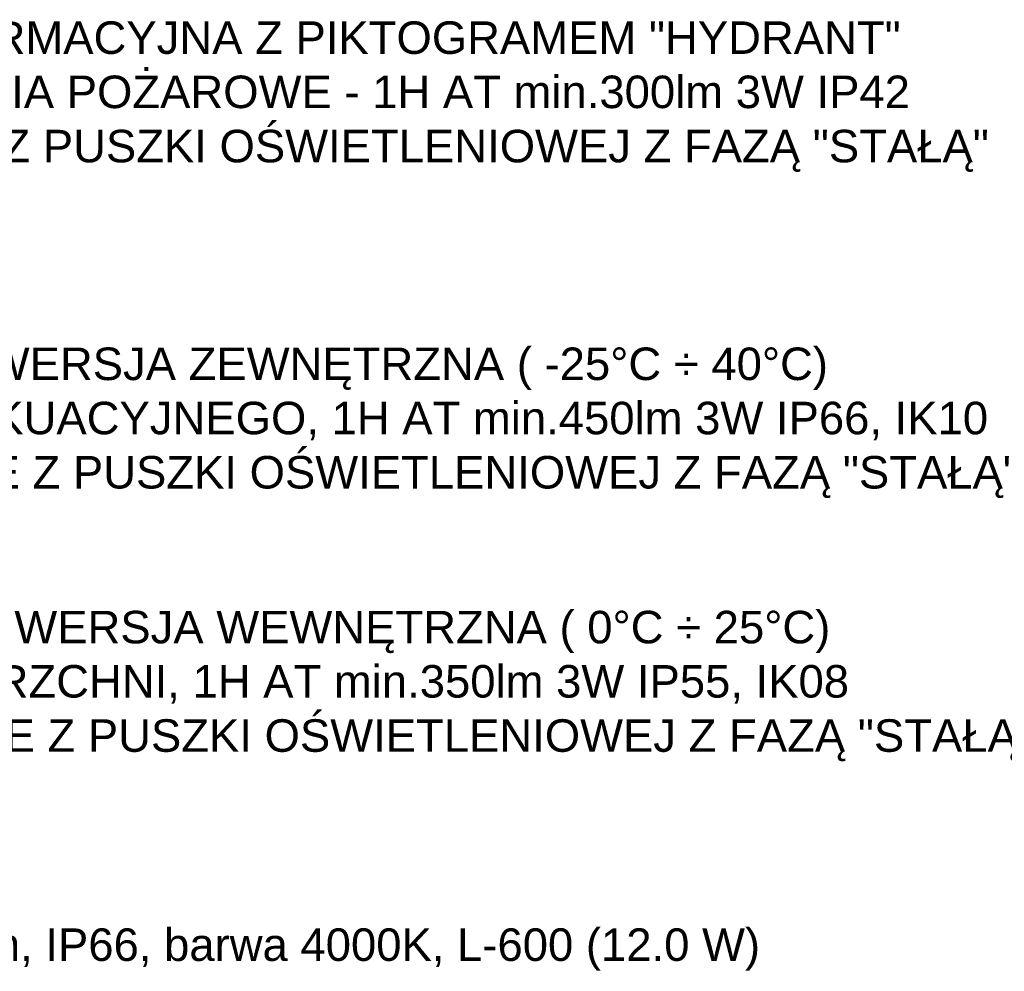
# Model space of a CAD drawing. Header units: centimetres. Extents: x -16053 to 7031, y -7778 to 254.
# Tile 69 of 256: x -13052 to -12530, y -2864 to -2359. Entities that reach past the tile are written whole.
import ezdxf

# ---------------------------------------------------------------- set-up
doc = ezdxf.new("R2010")
doc.units = ezdxf.units.CM
doc.header["$MEASUREMENT"] = 0
doc.layers.add('EL_TABELKI', color=4, linetype='CONTINUOUS')
doc.styles.add('ARIAL', font='txt')

msp = doc.modelspace()

# ---------------------------------------------------------------- texts
at = {"layer": 'EL_TABELKI', "ltscale": 0.35, "style": 'ARIAL'}
msp.add_text('Oprawa LED typu "belka", 2200lm, IP66, barwa 4000K, L-600 (12.0 W)', height=17.25082, dxfattribs=at).set_placement((-13416.204, -2858.576))
at = {"layer": 'EL_TABELKI', "ltscale": 0.35, "char_height": 17.25082, "attachment_point": 1, "style": 'ARIAL'}
for s, insert, width in [('\\pxqc;OPRAWA AWARYJNA - INFORMACYJNA Z PIKTOGRAMEM "HYDRANT" \\PDOŚWIETLAJĄCA URZĄDZENIA POŻAROWE - 1H AT min.300lm 3W IP42\\PPRACA NA "JASNO" - ZASILANIE Z PUSZKI OŚWIETLENIOWEJ Z FAZĄ "STAŁĄ"', (-13496.097, -2360.264), 1013.60684), ('\\pxqc;OPRAWA AWARYJNA - WERSJA ZEWNĘTRZNA ( -25°C ÷ 40°C)\\PDOŚWIETLENIE WYJŚCIA EWAKUACYJNEGO, 1H AT min.450lm 3W IP66, IK10\\PPRACA NA "CIEMNO" - ZASILANIE Z PUSZKI OŚWIETLENIOWEJ Z FAZĄ "STAŁĄ"', (-13496.097, -2533.254), 1029.48001), ('\\pxqc;OPRAWA AWARYJNA - WERSJA WEWNĘTRZNA ( 0°C ÷ 25°C)\\PDOŚWIETLENIE POWIERZCHNI, 1H AT min.350lm 3W IP55, IK08\\PPRACA NA "CIEMNO" - ZASILANIE Z PUSZKI OŚWIETLENIOWEJ Z FAZĄ "STAŁĄ"', (-13496.097, -2672.902), 1045.35318)]:
    msp.add_mtext(s, dxfattribs=dict(at, insert=insert, width=width))

doc.saveas('drawing.dxf')
